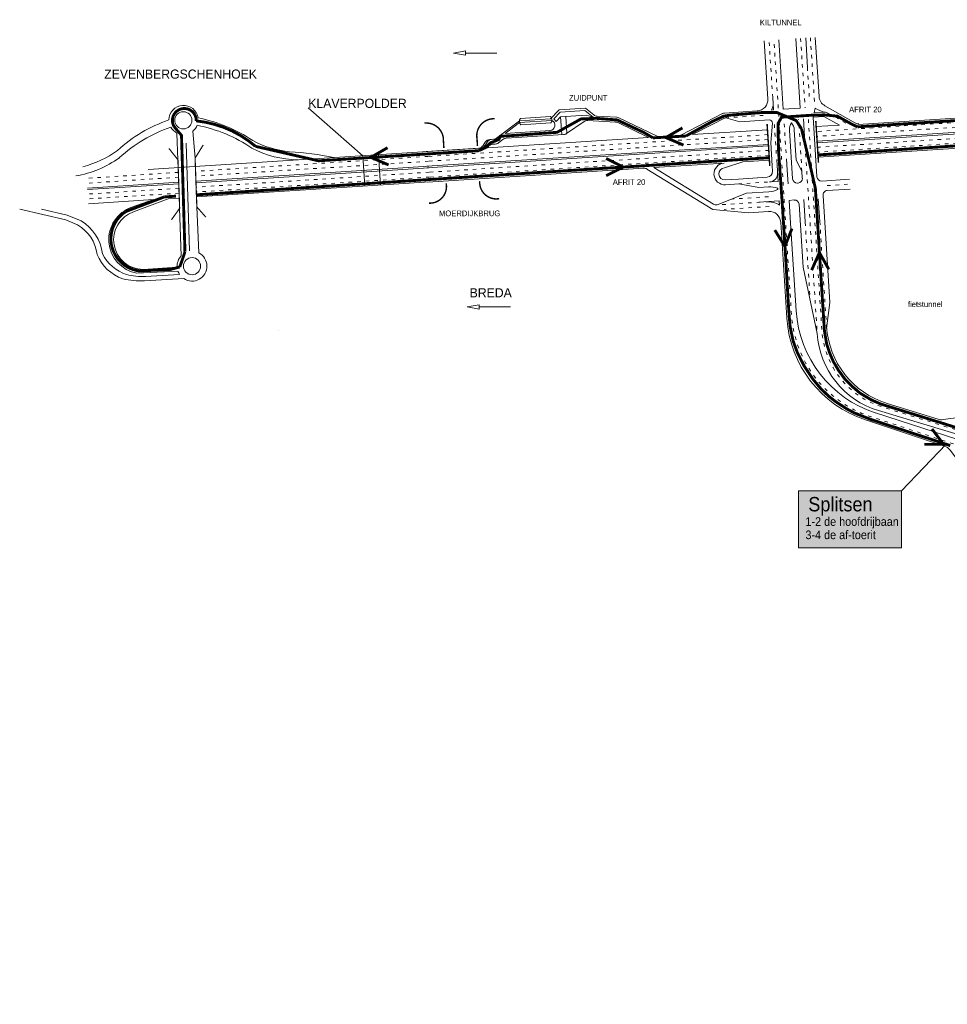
# Model space of a CAD drawing. Header units: metres. Extents: x 534 to 2089, y -2348 to -1299.
# Tile 2 of 6: x 1130 to 1453, y -1787 to -1445. Entities that reach past the tile are written whole.
import ezdxf

# ---------------------------------------------------------------- set-up
doc = ezdxf.new("R2010")
doc.units = ezdxf.units.M
doc.linetypes.add('ACAD_ISO03W100', pattern=[30, 12, -18])
doc.layers.get('0').update_dxf_attribs({"lineweight": 0})
for name, color, linetype, lineweight in [('deelstrepen', 8, 'ACAD_ISO03W100', 0), ('Kunstwerk', 7, 'Continuous', 0), ('RW-MARK', 7, 'Continuous', 0), ('Spoorweg solid', 7, 'Continuous', 0), ('Strooi NIET', 10, 'Continuous', 0), ('Strooi WEL', 90, 'Continuous', 0), ('Text', 7, 'Continuous', 0)]:
    doc.layers.add(name, color=color, linetype=linetype, lineweight=lineweight)
doc.styles.add('TXT', font='technic_.ttf', dxfattribs={"width": 0.9, "height": 1.35})

# ---------------------------------------------------------------- blocks, each defined once
blk = doc.blocks.new('PIJL', base_point=(0, 0, -0.1))
at = {"color": 0}
for p, q in [((0, 0), (5.45, 0)), ((7.5, 0), (5.45, 0.375)), ((5.45, 0.375), (5.45, -0.375)), ((5.45, -0.375), (7.5, 0))]:
    blk.add_line(p, q, dxfattribs=at)
blk = doc.blocks.new('Pijl 1')
at = {"layer": 'Text', "xscale": 2, "yscale": 2, "zscale": 2, "rotation": 180}
blk.add_blockref('PIJL', (20, 0), dxfattribs=at)

msp = doc.modelspace()

# ---------------------------------------------------------------- hatches: boundary and pattern name
at = {"ltscale": 0.2}
h = msp.add_hatch(color=51, dxfattribs=at)
h.dxf.hatch_style = 1
h.paths.add_polyline_path([(1401, -1608.7), (1436.81, -1608.7), (1436.81, -1628.52), (1401, -1628.55)])

# ---------------------------------------------------------------- linework, layer by layer
msp.add_line((1452.36, -1592.47), (1436.81, -1608.7), dxfattribs=at)
msp.add_lwpolyline([(1401, -1608.7), (1436.81, -1608.7), (1436.81, -1628.52), (1401, -1628.55)], close=True, dxfattribs=at)
at = {"layer": 'deelstrepen', "linetype": 'ACAD_ISO03W100', "ltscale": 0.1}
for p, q in [((1392.05, -1471.88), (1390.77, -1451.99)), ((1401.77, -1451.29), (1403.32, -1475.48)), ((1405.16, -1451.07), (1406.59, -1473.26)), ((1404.12, -1461.39), (1404.89, -1473.37)), ((1525.86, -1476.09), (1407.28, -1483.69)), ((1388.74, -1478.11), (1375.78, -1478.94)), ((1393.3, -1491.39), (1392.54, -1479.57)), ((1402.2, -1497.54), (1401.04, -1479.39)), ((1524.51, -1477.87), (1407.38, -1485.38)), ((1411.23, -1477.27), (1418.34, -1481.28)), ((1396.68, -1491.17), (1395.95, -1479.71)), ((1522.5, -1481.83), (1407.63, -1489.19)), ((1390.33, -1484.77), (1271.51, -1492.39)), ((1390.44, -1486.47), (1271.62, -1494.08)), ((1522.05, -1483.55), (1407.74, -1490.88)), ((1272.16, -1492.36), (1191.21, -1497.54)), ((1390.68, -1490.27), (1271.86, -1497.89)), ((1390.79, -1491.97), (1271.97, -1499.58)), ((1272.27, -1494.05), (1191.27, -1499.24)), ((1185.22, -1497.93), (1153.34, -1499.97)), ((1185.28, -1499.62), (1153.45, -1501.66)), ((1272.51, -1497.86), (1191.4, -1503.05)), ((1272.62, -1499.55), (1191.46, -1504.75)), ((1185.41, -1503.44), (1153.69, -1505.47)), ((1390.23, -1501.3), (1380.27, -1501.94)), ((1410.94, -1502.53), (1418.88, -1502.02)), ((1185.47, -1505.13), (1153.8, -1507.16)), ((1390.56, -1506.39), (1377.83, -1507.21)), ((1390.67, -1508.09), (1372.67, -1509.24)), ((1390.78, -1509.79), (1375.19, -1510.78)), ((1403.34, -1515.28), (1405.08, -1542.39)), ((1408.43, -1514.95), (1410.81, -1552.2))]:
    msp.add_line(p, q, dxfattribs=at)
at = {"layer": 'deelstrepen', "linetype": 'ACAD_ISO03W100', "ltscale": 0.1, "flags": 128}
for points in [[(1862.93, -1787.31), (1795.05, -1787.31, -0.090262), (1773.91, -1783.46, -0.025047), (1768.4, -1781.07, -0.08775), (1751.58, -1768.66), (1697.43, -1711.75, 0.078307), (1648.02, -1673.86), (1576.14, -1634.81, 0.047368), (1541.36, -1619.98), (1462.66, -1594.9), (1425.97, -1582.8, -0.306108), (1398.58, -1547.37), (1392.47, -1451.89)], [(1464.2, -1590.05), (1430.22, -1579.54, -0.311161), (1409.15, -1552.8), (1406.22, -1507.09), (1404.43, -1479.17)]]:
    msp.add_lwpolyline(points, format="xyb", dxfattribs=at)
msp.add_lwpolyline([(1403.13, -1485.46), (1404.52, -1507.2), (1407.52, -1553.96)], dxfattribs=at)
at = {"layer": 'deelstrepen', "color": 5, "linetype": 'ACAD_ISO03W100', "ltscale": 0.1, "flags": 128}
msp.add_lwpolyline([(1220.08, -1552.83), (1220.08, -1552.76)], dxfattribs=at)
at = {"layer": 'Kunstwerk', "const_width": 0.5}
for points in [[(1295.3, -1479.26, 0.479665), (1289.14, -1486.18), (1289.3, -1488.71)], [(1270.88, -1480.79, -0.458083), (1277.46, -1486.92), (1277.62, -1489.45)], [(1272.46, -1508.62, 0.487821), (1278.41, -1501.72)], [(1290.09, -1500.97, 0.487821), (1296.86, -1507.06)]]:
    msp.add_lwpolyline(points, format="xyb", dxfattribs=at)
at = {"layer": 'Kunstwerk', "ltscale": 0.1, "const_width": 0.5}
for points in [[(1391.03, -1495.65), (1390.09, -1481.09)], [(1407.97, -1494.57), (1407.04, -1480)]]:
    msp.add_lwpolyline(points, dxfattribs=at)
at = {"layer": 'Kunstwerk', "const_width": 0.4}
for points in [[(1181.92, -1489.57), (1185.06, -1493.52), (1185.66, -1510.4), (1182.8, -1514.43)], [(1194.78, -1513.49), (1191.65, -1509.92), (1191.04, -1492.94), (1193.88, -1488.36)]]:
    msp.add_lwpolyline(points, dxfattribs=at)
at = {"layer": 'RW-MARK'}
for p, q in [((1389.08, -1452.1), (1390.38, -1472.3)), ((1395.71, -1475.96), (1394.16, -1451.78)), ((1400.08, -1451.4), (1401.63, -1475.59)), ((1403.53, -1451.14), (1404.19, -1461.39)), ((1406.86, -1450.96), (1408.18, -1471.51)), ((1392.32, -1476.18), (1392.05, -1471.88)), ((1230.43, -1475.49), (1249.41, -1492.11)), ((1314.76, -1479.3), (1317.73, -1476.11)), ((1326.9, -1475.53), (1317.73, -1476.11)), ((1329.75, -1477.89), (1326.9, -1475.53)), ((1392.32, -1476.18), (1391.59, -1476.23)), ((1401.63, -1475.59), (1395.71, -1475.96)), ((1406.51, -1477.25), (1406.86, -1475.54)), ((1410.2, -1474.74), (1420.91, -1480.79)), ((1314.76, -1479.3), (1303.9, -1480)), ((1314.7, -1478.45), (1304.27, -1479.12)), ((1315.9, -1479.32), (1318.12, -1476.94)), ((1315.9, -1479.32), (1316.74, -1480.17)), ((1318.25, -1478.58), (1316.74, -1480.17)), ((1326.64, -1476.39), (1318.12, -1476.94)), ((1318.25, -1478.58), (1327.16, -1478.01)), ((1318.25, -1478.58), (1318.64, -1484.71)), ((1320.07, -1478.46), (1320.45, -1484.31)), ((1329.58, -1478.66), (1326.64, -1476.39)), ((1327.16, -1478.01), (1329.58, -1478.66)), ((1337.78, -1478.73), (1330.91, -1478.34)), ((1351.83, -1485.29), (1338.53, -1478.92)), ((1374.52, -1477.49), (1360.31, -1484.83)), ((1375.37, -1479.01), (1374.99, -1479.16)), ((1386.64, -1476.55), (1375.31, -1477.27)), ((1375.78, -1478.94), (1375.37, -1479.01)), ((1375.78, -1478.94), (1380.59, -1480.33)), ((1403.13, -1485.46), (1402.73, -1479.28)), ((1406.1, -1478.7), (1409.88, -1478.45)), ((1407.43, -1499.45), (1406.1, -1478.7)), ((1406.51, -1477.25), (1410.12, -1477.02)), ((1409.88, -1478.45), (1415.24, -1481.48)), ((1303.9, -1480), (1295.97, -1486)), ((1303.94, -1480.56), (1298.9, -1484.38)), ((1315.22, -1479.84), (1303.94, -1480.56)), ((1314.85, -1480.71), (1304.42, -1481.38)), ((1326.4, -1480.21), (1320.3, -1484.42)), ((1337.35, -1480.41), (1327.65, -1479.86)), ((1348.83, -1485.74), (1338.1, -1480.6)), ((1389.16, -1479.78), (1380.59, -1480.33)), ((1390.87, -1479.67), (1389.16, -1479.78)), ((1391.93, -1480.76), (1391.35, -1487.49)), ((1415.24, -1481.48), (1407.17, -1482)), ((1523.34, -1479.65), (1407.49, -1487.07)), ((1523.08, -1480.23), (1407.53, -1487.64)), ((1185.06, -1493.52), (1184.73, -1484.23)), ((1191.04, -1492.94), (1190.26, -1483.6)), ((1348.87, -1485.73), (1292.83, -1489.32)), ((1294.89, -1486.4), (1293.59, -1486.48)), ((1295.54, -1486.36), (1294.24, -1486.44)), ((1298.18, -1486.46), (1296.59, -1487.66)), ((1314.56, -1483.37), (1298.9, -1484.38)), ((1319.29, -1484.77), (1299.26, -1486.06)), ((1359.52, -1485.05), (1352.82, -1485.48)), ((1390.22, -1483.08), (1364.17, -1484.75)), ((1398.96, -1500.15), (1397.88, -1483.23)), ((1400.25, -1493.66), (1399.57, -1483.12)), ((1510.27, -1486.01), (1407.84, -1492.57)), ((1189.11, -1525.18), (1187.91, -1487.78)), ((1289.71, -1489.52), (1271.4, -1490.7)), ((1390.54, -1488.16), (1271.73, -1495.77)), ((1390.58, -1488.72), (1271.76, -1496.34)), ((1290.36, -1489.49), (1272.05, -1490.66)), ((1292.03, -1487.41), (1291.28, -1488.59)), ((1292.67, -1487.37), (1291.93, -1488.56)), ((1293, -1489.05), (1292.83, -1489.32)), ((1295.51, -1488.06), (1294.56, -1488.12)), ((1391.87, -1495.6), (1391.35, -1487.49)), ((1272.05, -1490.66), (1174.66, -1496.91)), ((1249.41, -1492.11), (1250.09, -1502.69)), ((1254.85, -1491.76), (1255.53, -1502.34)), ((1272.37, -1495.74), (1191.33, -1500.93)), ((1272.41, -1496.3), (1191.35, -1501.5)), ((1347.13, -1496.46), (1272.08, -1501.27)), ((1371.24, -1510.78), (1348.3, -1496.75)), ((1375.15, -1494.67), (1350.71, -1496.23)), ((1371.5, -1508.95), (1350.71, -1496.23)), ((1375.26, -1496.36), (1381.62, -1494.25)), ((1390.9, -1493.66), (1381.62, -1494.25)), ((1391.99, -1497.48), (1391.87, -1495.6)), ((1402.2, -1497.54), (1400.25, -1493.66)), ((1390.13, -1499.61), (1380.16, -1500.24)), ((1402.2, -1497.54), (1402.35, -1499.94)), ((1185.34, -1501.32), (1153.56, -1503.35)), ((1185.36, -1501.88), (1153.59, -1503.92)), ((1272.73, -1501.24), (1191.52, -1506.44)), ((1375.53, -1500.54), (1380.16, -1500.24)), ((1380.27, -1501.94), (1375.63, -1502.24)), ((1380.27, -1501.94), (1387.2, -1503.2)), ((1390.62, -1502.98), (1387.2, -1503.2)), ((1390.93, -1501.26), (1393.92, -1501.06)), ((1400.66, -1501.65), (1400.86, -1501.64)), ((1409.13, -1500.94), (1418.78, -1500.33)), ((1185.53, -1506.83), (1181.67, -1507.07)), ((1372.67, -1509.24), (1382.98, -1505.17)), ((1390.72, -1504.68), (1382.98, -1505.17)), ((1409.55, -1505.93), (1411.94, -1543.18)), ((1411.05, -1504.23), (1418.99, -1503.72)), ((1176.53, -1507.4), (1153.91, -1508.85)), ((1169.03, -1510.03), (1176.53, -1507.4)), ((1169.59, -1511.63), (1181.67, -1507.07)), ((1185.66, -1510.4), (1186.22, -1526.94)), ((1191.65, -1509.92), (1192.3, -1525.9)), ((1398.25, -1515.61), (1397.74, -1507.64)), ((1401.23, -1509.02), (1402.63, -1530.83)), ((1403.34, -1515.17), (1402.83, -1507.31)), ((1408.43, -1514.95), (1407.92, -1507.09)), ((1130, -1510.72), (1146.11, -1514.44)), ((1137.56, -1510.72), (1146.49, -1512.78)), ((1146.49, -1512.78), (1151.39, -1514.74)), ((1371.24, -1510.78), (1383.67, -1511.94)), ((1390.58, -1511.5), (1383.67, -1511.94)), ((1146.11, -1514.44), (1150.11, -1516.19)), ((1394.83, -1515.24), (1396.97, -1548.62)), ((1398.25, -1515.61), (1400.2, -1546.08)), ((1172.99, -1531.66), (1184.79, -1530.88)), ((1407.52, -1553.96), (1402.63, -1530.83)), ((1170.82, -1533), (1185.07, -1532.26)), ((1173.81, -1534.09), (1185.65, -1533.43)), ((1173.44, -1535.67), (1187.09, -1534.86)), ((1410.81, -1552.2), (1411.94, -1543.18)), ((1427.76, -1581.57), (1463.23, -1593.09)), ((1428.85, -1580.78), (1463.82, -1591.25))]:
    msp.add_line(p, q, dxfattribs=at)
for points in [[(1421.8, -1481.24), (1473.46, -1477.93), (1512.69, -1475.42, 0.162631), (1530.3, -1468.25, -0.303292), (1567.33, -1463.45), (1568.1, -1463.85, 0.138323), (1584.02, -1467.26)], [(1474.11, -1583.35), (1473.24, -1583.07, 0.111284), (1463.73, -1582.24), (1451.35, -1583.92, -0.109208), (1449.63, -1583.78), (1431.84, -1578.27)], [(1424.37, -1584.05), (1451.83, -1593.1, -0.152553), (1453.77, -1594.49), (1457.02, -1598.79, 0.155073), (1467.75, -1606.38), (1474.55, -1608.55, -0.281431), (1477.28, -1611.71), (1481.6, -1639.47)]]:
    msp.add_lwpolyline(points, format="xyb", dxfattribs=at)
for points in [[(1374.99, -1479.16), (1371.24, -1481.1), (1364.17, -1484.75)], [(1397.37, -1501.86), (1397.07, -1497.16), (1396.81, -1493.17)], [(1393.43, -1493.38), (1393.68, -1497.37), (1393.92, -1501.06)]]:
    msp.add_lwpolyline(points, dxfattribs=at)
for centre in [(1186.94, -1479.79), (1189.97, -1530.54)]:
    msp.add_circle(centre, 2.98, dxfattribs=at)
for centre, radius, start, end in [((1386.38, -1472.55), 4, 273.6669, 3.6669), ((1412.17, -1471.26), 4, 183.6669, 240.546), ((1187.02, -1479.7), 5.1, 8.5665, 179.8366), ((1388.18, -1474.14), 4, 328.4892, 3.6669), ((1412.25, -1468.01), 9.25, 234.4144, 256.723), ((1182.25, -1529.32), 51.33, 55.8291, 78.9824), ((1305.54, -1480.17), 1.65, 140.4453, 226.8885), ((1313.57, -1479.66), 1.65, 320.4453, 46.8885), ((1331.03, -1476.35), 2, 230.3291, 266.7672), ((1337.67, -1480.73), 2, 64.4306, 86.7672), ((1375.43, -1479.27), 2, 93.6669, 117.3234), ((1410.25, -1479.01), 2, 60.546, 93.6669), ((1197.89, -1527.06), 49.99, 108.6317, 132.5872), ((1199.84, -1531.42), 52.22, 109.3365, 132.3331), ((1187.01, -1479.69), 5.09, 208.887, 243.3606), ((1187.01, -1479.69), 5.09, 309.797, 338.6768), ((1181.84, -1532.26), 51.68, 55.8691, 78.9524), ((1314.43, -1481.52), 1.86, 273.1894, 64.8823), ((1327.54, -1481.86), 2, 86.7672, 124.6074), ((1337.24, -1482.41), 2, 64.4306, 86.7672), ((1390.93, -1480.67), 1, 355.0972, 93.6669), ((1401.87, -1482.98), 4, 145.6194, 183.6669), ((1395.58, -1483.38), 4, 3.6669, 41.7144), ((1293.72, -1488.48), 2, 93.6669, 147.7786), ((1294.36, -1488.44), 2, 93.6669, 147.7786), ((1294.77, -1484.4), 2, 273.6669, 307.1159), ((1295.41, -1484.37), 2, 273.6669, 307.1159), ((1299.39, -1488.05), 2, 93.6669, 127.1159), ((1319.16, -1482.78), 2, 273.6669, 304.6074), ((1352.69, -1483.48), 2, 244.4306, 273.6669), ((1359.39, -1483.05), 2, 273.6669, 297.3234), ((1227.4, -1457.99), 35.58, 242.26, 268.9604), ((1227.64, -1455.37), 35.58, 242.26, 263.9949), ((1289.59, -1487.53), 2, 273.6669, 327.7786), ((1290.23, -1487.49), 2, 273.6669, 327.7786), ((1294.69, -1490.12), 2, 93.6669, 147.7786), ((1295.39, -1486.06), 2, 273.6669, 307.1159), ((1143.76, -1464.03), 35.58, 279.3007, 306.001), ((1143.15, -1461.47), 35.58, 284.2662, 306.001), ((1219.85, -1581.9), 91.23, 77.6871, 87.4457), ((1347.26, -1498.46), 2, 58.5388, 93.6669), ((1375.39, -1498.45), 3.79, 93.6669, 273.6669), ((1375.39, -1498.45), 2.09, 93.6669, 273.6669), ((1390, -1497.61), 2, 273.6669, 3.6669), ((1390.73, -1498.26), 3, 273.7361, 3.6669), ((1400.56, -1500.05), 1.6, 183.6669, 273.6669), ((1400.76, -1500.04), 1.6, 273.6669, 3.6669), ((1409.03, -1499.35), 1.6, 183.6669, 273.6669), ((1391.17, -1509.79), 6.83, 68.0573, 94.6557), ((1393.65, -1503.64), 0.2, 299.2765, 68.0573), ((1390.41, -1497.86), 6.83, 272.6781, 299.2765), ((1411.15, -1505.82), 1.6, 93.6669, 183.6669), ((1172.99, -1521.36), 12, 109.2646, 184.0619), ((1372.54, -1507.25), 2, 238.5388, 273.6669), ((1399.64, -1509.12), 1.6, 3.6669, 93.6669), ((1172.99, -1521.36), 10.3, 109.2646, 270), ((1390.83, -1515.49), 4, 3.6669, 93.6669), ((1143.38, -1528.08), 13.66, 6.8374, 60.4781), ((1143.06, -1528.26), 15.88, 7.2308, 58.3578), ((1172.97, -1521.19), 12, 184.8486, 259.6458), ((1170.73, -1520.84), 14.89, 202.1332, 251.028), ((1171.99, -1519.44), 14.84, 207.3755, 251.0668), ((1189.97, -1530.54), 5.19, 136.181, 183.7595), ((1189.97, -1530.54), 5.19, 236.3291, 63.2727), ((1172.54, -1511.82), 22.31, 256.0775, 273.2728), ((1189.97, -1530.54), 5.19, 199.4085, 213.7833), ((1172.24, -1509.23), 26.46, 256.1177, 272.5967), ((1440.12, -1543.52), 40, 183.6669, 251.9995), ((1436.88, -1546.06), 40, 183.6669, 251.7642), ((1440.71, -1549.62), 30, 183.6669, 252.7951), ((1437.46, -1552.04), 30, 183.6669, 253.3301)]:
    msp.add_arc(centre, radius, start, end, dxfattribs=at)
at = {"layer": 'Spoorweg solid'}
for p, q in [((1387.22, -1508.31), (1394.35, -1507.85)), ((1394.45, -1509.31), (1394.35, -1507.85)), ((1397.74, -1507.64), (1399.53, -1507.52))]:
    msp.add_line(p, q, dxfattribs=at)
at = {"layer": 'Spoorweg solid', "ltscale": 0.1}
msp.add_arc((1421.9, -1479.05), 2, 240.546, 273.6669, dxfattribs=at)
at = {"layer": 'Spoorweg solid'}
msp.add_arc((1390.27, -1516.13), 8, 58.4892, 93.6669, dxfattribs=at)
at = {"layer": 'Strooi NIET', "linetype": 'ACAD_ISO03W100', "ltscale": 0.1, "const_width": 1, "flags": 128}
for points in [[(1191.43, -1480, 1.365404), (1183.81, -1482.1), (1186.31, -1485.04), (1187.51, -1525.54)], [(1191.41, -1480, -0.153707), (1212.07, -1488.86), (1233.95, -1493.89), (1289.77, -1490.37)], [(1521.63, -1487.55), (1521.63, -1487.55), (1521.63, -1487.55), (1518.32, -1487.98), (1514.1, -1487.68, -0.396089), (1512.51, -1486.18), (1510.73, -1485.08), (1407.8, -1491.85)], [(1171.63, -1532.21, -0.703774), (1166.98, -1511.51), (1180.31, -1506.45), (1180.31, -1506.45)], [(1187.51, -1525.54, -0.006819), (1185.7, -1530.82), (1182.49, -1531.67), (1171.63, -1532.21)]]:
    msp.add_lwpolyline(points, format="xyb", dxfattribs=at)
at = {"layer": 'Strooi NIET', "const_width": 1}
for points in [[(1361.01, -1488.42), (1354.84, -1485.8), (1360.64, -1482.44)], [(1258.37, -1495.32), (1252.2, -1492.7), (1258, -1489.33)], [(1334.09, -1493.07), (1340.09, -1496.07), (1334.09, -1499.07)]]:
    msp.add_lwpolyline(points, dxfattribs=at)
at = {"layer": 'Strooi NIET', "linetype": 'ACAD_ISO03W100', "ltscale": 0.1, "const_width": 1, "flags": 128}
for points in [[(1350.38, -1485.9), (1361.85, -1485.26)], [(1390.84, -1492.81), (1272.02, -1500.43)], [(1272.02, -1500.43), (1191.5, -1505.72)], [(1184.4, -1506.18), (1180.31, -1506.45)]]:
    msp.add_lwpolyline(points, dxfattribs=at)
at = {"layer": 'Strooi WEL', "ltscale": 0.1, "const_width": 1}
msp.add_lwpolyline([(1421.54, -1482.07), (1473.51, -1478.78), (1512.74, -1476.27, 0.162663), (1530.86, -1468.89, -0.303278), (1566.94, -1464.21), (1567.7, -1464.6, 0.138278), (1584.08, -1468.1, 0.138278)], format="xyb", dxfattribs=at)
at = {"layer": 'Strooi WEL', "linetype": 'ACAD_ISO03W100', "ltscale": 0.2, "const_width": 1}
msp.add_lwpolyline([(1350.38, -1485.9), (1347.28, -1484.08), (1341.11, -1481.17), (1337.94, -1479.68), (1330.62, -1479.11), (1330.62, -1479.11), (1325.32, -1479.33), (1325.32, -1479.33), (1325.32, -1479.33), (1325.32, -1479.33), (1325.32, -1479.33), (1317, -1483.98), (1300.01, -1485.2), (1297.25, -1485.35), (1296.78, -1486.46), (1293.74, -1487.67), (1292.09, -1489.3), (1289.77, -1490.37)], dxfattribs=at)
at = {"layer": 'Strooi WEL', "const_width": 1}
for points in [[(1402.07, -1482.77), (1400.24, -1479.89), (1393.53, -1477.1), (1388.25, -1477.1), (1377.46, -1477.98), (1375.05, -1478.34), (1371.04, -1480.21), (1361.85, -1485.26)], [(1421.54, -1482.07), (1419.65, -1481.2), (1414.57, -1478.37), (1410.08, -1477.92), (1406.54, -1477.97), (1395.11, -1478.72), (1393.89, -1480.97), (1394.06, -1490.08), (1395.41, -1509.38), (1396.6, -1528.15), (1397.46, -1543.3), (1397.79, -1548.07), (1398.12, -1551.61), (1399.12, -1556.46), (1400.59, -1560.51), (1403.01, -1565.3), (1406.1, -1569.9), (1408.72, -1573.07), (1411.38, -1575.65), (1413.68, -1577.47), (1417.63, -1580.07), (1420.5, -1581.61), (1426.2, -1583.86), (1453.83, -1592.95)], [(1449.95, -1584.81), (1449.3, -1584.61), (1438.66, -1581.29), (1429.73, -1578.52), (1426.42, -1577.08), (1422.41, -1574.69), (1420.08, -1572.68), (1417.05, -1569.65), (1415, -1566.86), (1413.16, -1563.77), (1411.77, -1560.51), (1410.82, -1557.54), (1410.05, -1553.07), (1409.23, -1540.26), (1406.89, -1503.43), (1404.68, -1493.8), (1402.07, -1482.77)], [(1398.75, -1517.44), (1396.3, -1523.69), (1392.78, -1517.98)], [(1405.59, -1531.95), (1408.29, -1525.81), (1411.58, -1531.65)], [(1447.47, -1587.15), (1451.5, -1592.52), (1444.79, -1592.52)]]:
    msp.add_lwpolyline(points, dxfattribs=at)
at = {"layer": 'Strooi WEL', "linetype": 'ACAD_ISO03W100', "ltscale": 0.2, "const_width": 1, "flags": 128}
msp.add_lwpolyline([(1506.42, -1602.63), (1449.95, -1584.81)], dxfattribs=at)

# ---------------------------------------------------------------- block references
at = {"layer": 'Text'}
msp.add_blockref('Pijl 1', (1276, -1456.41), dxfattribs=at)
at = {"layer": 'Text', "xscale": 2, "yscale": 2, "zscale": 2, "rotation": 180}
msp.add_blockref('PIJL', (1300.76, -1544.69), dxfattribs=at)

# ---------------------------------------------------------------- texts
at = {"ltscale": 0.2, "attachment_point": 1, "style": 'TXT'}
for s, width, insert, char_height in [('{\\fArial|b0|i0|c0|p34;Splitsen}', 16.1269, (1404.43, -1610.84), 5), ('{\\fArial|b0|i0|c0|p34;1-2 de hoofdrijbaan}', 36.2644, (1403.43, -1617.88), 3), ('{\\fArial|b0|i0|c0|p34;3-4 de af-toerit}', 27.1581, (1403.43, -1622.5), 3)]:
    msp.add_mtext_dynamic_manual_height_columns(s, width=width, gutter_width=6.75, heights=[0], dxfattribs=dict(at, insert=insert, char_height=char_height))
at = {"layer": 'Text'}
for s, height, p in [('KILTUNNEL', 1.978, (1387.57, -1446.78)), ('ZEVENBERGSCHENHOEK', 3.1791, (1159.42, -1465.32)), ('KLAVERPOLDER', 3.1791, (1230.43, -1475.49)), ('ZUIDPUNT', 1.978, (1321.16, -1472.98)), ('AFRIT 20', 1.978, (1418.64, -1477.02)), ('AFRIT 20', 1.978, (1336.4, -1502.26)), ('MOERDIJKBRUG', 1.9781, (1275.93, -1513.16)), ('BREDA', 3.179, (1286.59, -1541.38)), ('fietstunnel', 1.9781, (1439.09, -1544.77))]:
    msp.add_text(s, height=height, dxfattribs=at).set_placement(p)

doc.saveas('drawing.dxf')
